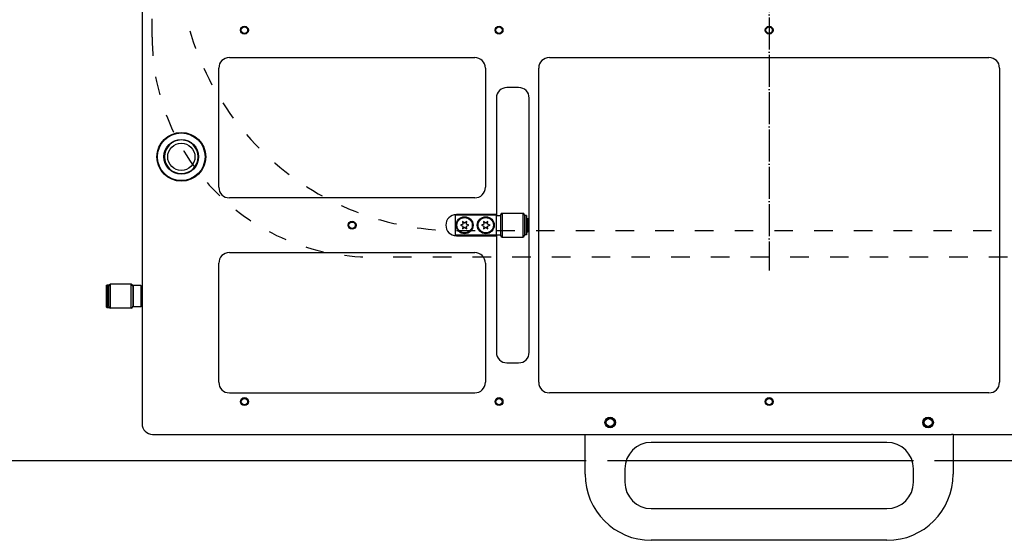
# Model space of a CAD drawing. Extents: x -1809 to 6113, y -4129 to 1471.
# Tile 34 of 197: x -283 to 89, y -2162 to -1965. Entities that reach past the tile are written whole.
import ezdxf

# ---------------------------------------------------------------- set-up
doc = ezdxf.new("R2010")
doc.units = 0
doc.linetypes.add('DASHED', pattern=[15, 7, -8])
doc.linetypes.add('DOT_CENTER', pattern=[14, 12, -1, 0, -1])
doc.layers.get('0').update_dxf_attribs({"linetype": 'CONTINUOUS'})
doc.layers.add('1', color=7, linetype='CONTINUOUS')

# ---------------------------------------------------------------- blocks, each defined once
blk = doc.blocks.new('HEADPLATE_TSK', base_point=(-401.37, -2807.76))
at = {"layer": '1', "color": 1, "linetype": 'DOT_CENTER'}
blk.add_line((0, -1583.75), (0, -2060), dxfattribs=at)
at = {"layer": '1', "color": 7, "linetype": 'DASHED'}
for p, q in [((-233, -1971.88), (-233, -1831.88)), ((-118, -2044.88), (118, -2044.88)), ((150, -2054.88), (-150, -2054.88)), ((-54.04, -2131.88), (-69.5, -2131.88)), ((69.5, -2131.88), (54.04, -2131.88))]:
    blk.add_line(p, q, dxfattribs=at)
at = {"layer": '1', "color": 7, "linetype": 'CONTINUOUS'}
for p, q in [((-69.5, -2131.88), (-360, -2131.88)), ((47.55, -2131.88), (-54.04, -2131.88)), ((54.04, -2131.88), (47.55, -2131.88)), ((370, -2131.88), (69.5, -2131.88))]:
    blk.add_line(p, q, dxfattribs=at)
at = {"layer": '1', "color": 7, "linetype": 'DASHED'}
for centre, radius in [((-118, -1939.88), 105), ((-150, -1971.88), 83)]:
    blk.add_arc(centre, radius, 180, -90, dxfattribs=at)
blk = doc.blocks.new('DUT_BOARD__716', base_point=(207.82, -1537.57))
at = {"color": 1, "linetype": 'CONTINUOUS'}
for p, q in [((-203.82, -1979.53), (-111.14, -1979.53)), ((-83, -1979.53), (83, -1979.53)), ((-207.82, -2028.53), (-207.82, -1983.53)), ((-107.14, -1983.53), (-107.14, -2028.53)), ((-87, -2102.19), (-87, -1983.53)), ((87, -1983.53), (87, -2102.19)), ((-111.14, -2032.53), (-203.82, -2032.53)), ((-203.82, -2053.19), (-111.14, -2053.19)), ((-207.82, -2102.19), (-207.82, -2057.19)), ((-107.14, -2057.19), (-107.14, -2102.19)), ((-203.82, -2106.19), (-111.14, -2106.19)), ((83, -2106.19), (-83, -2106.19))]:
    blk.add_line(p, q, dxfattribs=at)
for centre, start, end in [((-203.82, -1983.53), 90, 180), ((-111.14, -1983.53), 0, 90), ((-83, -1983.53), 90, 180), ((83, -1983.53), 0, 90), ((-203.82, -2028.53), 180, -90), ((-111.14, -2028.53), -90, 0), ((-203.82, -2057.19), 90, 180), ((-111.14, -2057.19), 0, 90), ((-203.82, -2102.19), 180, -90), ((-111.14, -2102.19), -90, 0), ((-83, -2102.19), 180, -90), ((83, -2102.19), -90, 0)]:
    blk.add_arc(centre, 4, start, end, dxfattribs=at)
blk = doc.blocks.new('0515-2043_M4X8_2__717', base_point=(-58, -2115.38))
at = {"color": 1, "linetype": 'CONTINUOUS'}
for radius in [2, 1.5]:
    blk.add_circle((-60, -2117.38), radius, dxfattribs=at)
blk = doc.blocks.new('0515-2043_M4X8_3__720', base_point=(62, -2115.38))
at = {"color": 1, "linetype": 'CONTINUOUS'}
for radius in [2, 1.5]:
    blk.add_circle((60, -2117.38), radius, dxfattribs=at)
blk = doc.blocks.new('24991-0S112_2__721', base_point=(69.5, -2121.88))
at = {"color": 1, "linetype": 'CONTINUOUS'}
for p, q in [((-69.5, -2136.88), (-69.5, -2121.88)), ((-69.5, -2121.88), (-68.9, -2121.88)), ((69.5, -2121.88), (68.9, -2121.88)), ((69.5, -2121.88), (69.5, -2136.88)), ((44.5, -2124.88), (-44.5, -2124.88)), ((-54.5, -2134.88), (-54.5, -2139.88)), ((54.5, -2139.88), (54.5, -2134.88)), ((-44.5, -2149.88), (44.5, -2149.88)), ((44.5, -2161.88), (-44.5, -2161.88))]:
    blk.add_line(p, q, dxfattribs=at)
for centre, radius, start, end in [((-44.5, -2134.88), 10, 90, 180), ((44.5, -2134.88), 10, 0, 90), ((-44.5, -2136.88), 25, 180, -90), ((44.5, -2136.88), 25, -90, 0), ((-44.5, -2139.88), 10, 180, -90), ((44.5, -2139.88), 10, -90, 0)]:
    blk.add_arc(centre, radius, start, end, dxfattribs=at)
blk = doc.blocks.new('STIFF_HANDLES__723', base_point=(69.5, -1481.88))
for name, p in [('0515-2043_M4X8_2__717', (-58, -2115.38)), ('0515-2043_M4X8_3__720', (62, -2115.38)), ('24991-0S112_2__721', (69.5, -2121.88))]:
    blk.add_blockref(name, p)
blk = doc.blocks.new('6960-0041-0__725', base_point=(-215.62, -2010.68))
at = {"color": 1, "linetype": 'CONTINUOUS'}
blk.add_circle((-221.97, -2017.03), 5.15, dxfattribs=at)
for start, end in [(90, -90), (-90, 90)]:
    blk.add_arc((-221.97, -2017.03), 6.35, start, end, dxfattribs=at)
blk = doc.blocks.new('HOLEPLUGS__732', base_point=(228.32, -1546.72))
blk.add_blockref('6960-0041-0__725', (-215.62, -2010.68))
blk = doc.blocks.new('0515-2034_M3X12_5__750', base_point=(-104.1, -2039.96))
at = {"color": 1, "linetype": 'CONTINUOUS'}
for p, q in [((-107.69, -2042.46), (-108.6, -2042.86)), ((-108.6, -2042.86), (-107.69, -2043.26)), ((-107, -2042.06), (-107.8, -2041.47)), ((-107.8, -2041.47), (-107.69, -2042.46)), ((-107.69, -2043.26), (-107.8, -2044.24)), ((-107.8, -2044.24), (-107, -2043.66)), ((-106.2, -2041.47), (-107, -2042.06)), ((-107, -2043.66), (-106.2, -2044.24)), ((-106.31, -2042.46), (-106.2, -2041.47)), ((-105.4, -2042.86), (-106.31, -2042.46)), ((-106.31, -2043.26), (-105.4, -2042.86)), ((-106.2, -2044.24), (-106.31, -2043.26))]:
    blk.add_line(p, q, dxfattribs=at)
blk.add_circle((-107, -2042.86), 2.9, dxfattribs=at)
blk = doc.blocks.new('0515-2034_M3X12_4__751', base_point=(-112.1, -2039.96))
at = {"color": 1, "linetype": 'CONTINUOUS'}
for p, q in [((-115.69, -2042.46), (-116.6, -2042.86)), ((-116.6, -2042.86), (-115.69, -2043.26)), ((-115, -2042.06), (-115.8, -2041.47)), ((-115.8, -2041.47), (-115.69, -2042.46)), ((-115.69, -2043.26), (-115.8, -2044.24)), ((-115.8, -2044.24), (-115, -2043.66)), ((-114.2, -2041.47), (-115, -2042.06)), ((-115, -2043.66), (-114.2, -2044.24)), ((-114.31, -2042.46), (-114.2, -2041.47)), ((-113.4, -2042.86), (-114.31, -2042.46)), ((-114.31, -2043.26), (-113.4, -2042.86)), ((-114.2, -2044.24), (-114.31, -2043.26))]:
    blk.add_line(p, q, dxfattribs=at)
blk.add_circle((-115, -2042.86), 2.9, dxfattribs=at)
blk = doc.blocks.new('SCREWSET_STIFFENER__753', base_point=(117.9, -1598))
for name, p in [('0515-2034_M3X12_4__751', (-112.1, -2039.96)), ('0515-2034_M3X12_5__750', (-104.1, -2039.96))]:
    blk.add_blockref(name, p)
blk = doc.blocks.new('BEARING_HK0509__807', base_point=(-92.4, -2038.36))
at = {"color": 1, "linetype": 'CONTINUOUS'}
for p, q in [((-101.4, -2038.96), (-101.4, -2039.16)), ((-101.4, -2039.16), (-101.4, -2040.36)), ((-101.4, -2040.36), (-101.4, -2045.36)), ((-100.8, -2038.36), (-93, -2038.36)), ((-100.8, -2038.36), (-100.8, -2047.36)), ((-93, -2038.36), (-93, -2047.36)), ((-92.4, -2038.96), (-92.4, -2046.76)), ((-101.4, -2045.36), (-101.4, -2046.56)), ((-101.4, -2046.56), (-101.4, -2046.76)), ((-100.8, -2047.36), (-93, -2047.36))]:
    blk.add_line(p, q, dxfattribs=at)
for centre, start, end in [((-100.8, -2038.96), 90, 180), ((-93, -2038.96), 0, 90), ((-100.8, -2046.76), 180, -90), ((-93, -2046.76), -90, 0)]:
    blk.add_arc(centre, 0.6, start, end, dxfattribs=at)
blk = doc.blocks.new('WASHER1__808', base_point=(-91.6, -2039.21))
at = {"color": 1, "linetype": 'CONTINUOUS'}
for p, q in [((-92.2, -2039.21), (-92.2, -2040.36)), ((-91.6, -2039.21), (-92.2, -2039.21)), ((-92.2, -2040.36), (-92.2, -2041.26)), ((-91.6, -2039.21), (-91.6, -2046.51)), ((-92.2, -2041.26), (-92.2, -2042.86)), ((-92.2, -2042.86), (-92.2, -2044.46)), ((-92.2, -2044.46), (-92.2, -2045.36)), ((-92.2, -2045.36), (-92.2, -2046.51)), ((-91.6, -2046.51), (-92.2, -2046.51))]:
    blk.add_line(p, q, dxfattribs=at)
blk = doc.blocks.new('23796-0S111__809', base_point=(-90.9, -2039.06))
at = {"color": 1, "linetype": 'CONTINUOUS'}
for p, q in [((-118.5, -2039.06), (-118.5, -2046.66)), ((-103, -2039.06), (-118.5, -2039.06)), ((-103, -2039.16), (-103, -2039.06)), ((-103, -2039.16), (-101.4, -2039.16)), ((-103, -2046.56), (-103, -2039.16)), ((-101.4, -2039.16), (-101.4, -2040.36)), ((-101.4, -2040.36), (-101.4, -2045.36)), ((-92.4, -2040.36), (-92.2, -2040.36)), ((-92.2, -2040.36), (-92.2, -2041.26)), ((-91.5, -2040.36), (-91.5, -2041.26)), ((-91.5, -2040.36), (-91.1, -2040.36)), ((-91.1, -2040.36), (-91.1, -2042.86)), ((-90.9, -2040.56), (-91.1, -2040.36)), ((-90.9, -2045.16), (-90.9, -2040.56)), ((-92.2, -2041.26), (-92.2, -2042.86)), ((-92.2, -2042.86), (-92.2, -2044.46)), ((-92.2, -2044.46), (-92.2, -2045.36)), ((-91.5, -2041.26), (-91.6, -2041.26)), ((-91.5, -2044.46), (-91.6, -2044.46)), ((-91.5, -2041.26), (-91.5, -2042.86)), ((-91.5, -2042.86), (-91.5, -2044.46)), ((-91.5, -2044.46), (-91.5, -2045.36)), ((-91.1, -2042.86), (-91.1, -2045.36)), ((-103, -2046.66), (-118.5, -2046.66)), ((-103, -2046.56), (-101.4, -2046.56)), ((-103, -2046.66), (-103, -2046.56)), ((-101.4, -2045.36), (-101.4, -2046.56)), ((-92.4, -2045.36), (-92.2, -2045.36)), ((-91.5, -2045.36), (-91.1, -2045.36)), ((-90.9, -2045.16), (-91.1, -2045.36))]:
    blk.add_line(p, q, dxfattribs=at)
for centre in [(-115, -2042.86), (-107, -2042.86)]:
    blk.add_circle(centre, 3.2, dxfattribs=at)
blk = doc.blocks.new('BEARING_ASSY2_3__810', base_point=(-90.9, -2038.36))
for name, p in [('23796-0S111__809', (-90.9, -2039.06)), ('BEARING_HK0509__807', (-92.4, -2038.36)), ('WASHER1__808', (-91.6, -2039.21))]:
    blk.add_blockref(name, p)
blk = doc.blocks.new('24791-0S111__819', base_point=(-237, -2065.69))
at = {"color": 1, "linetype": 'CONTINUOUS'}
for p, q in [((-240.3, -2065.89), (-240.1, -2065.69)), ((-240.3, -2065.89), (-240.3, -2069.69)), ((-240.1, -2065.69), (-240.1, -2069.69)), ((-237.2, -2065.69), (-240.1, -2065.69)), ((-237.2, -2065.69), (-237.2, -2069.69)), ((-237, -2065.89), (-237.2, -2065.69)), ((-237, -2065.89), (-237, -2069.69)), ((-240.3, -2069.69), (-240.3, -2073.49)), ((-240.1, -2069.69), (-240.1, -2073.69)), ((-237.2, -2069.69), (-237.2, -2073.69)), ((-237, -2069.69), (-237, -2073.49)), ((-240.3, -2073.49), (-240.1, -2073.69)), ((-237.2, -2073.69), (-240.1, -2073.69)), ((-237, -2073.49), (-237.2, -2073.69))]:
    blk.add_line(p, q, dxfattribs=at)
blk = doc.blocks.new('BEARING_HK0509__820', base_point=(-240.3, -2065.19))
at = {"color": 1, "linetype": 'CONTINUOUS'}
for p, q in [((-249.3, -2067.19), (-249.3, -2065.79)), ((-249.3, -2072.19), (-249.3, -2067.19)), ((-240.9, -2065.19), (-248.7, -2065.19)), ((-248.7, -2074.19), (-248.7, -2065.19)), ((-240.9, -2074.19), (-240.9, -2065.19)), ((-240.3, -2065.89), (-240.3, -2065.79)), ((-240.3, -2065.89), (-240.3, -2069.69)), ((-240.3, -2069.69), (-240.3, -2073.49)), ((-249.3, -2073.59), (-249.3, -2072.19)), ((-240.9, -2074.19), (-248.7, -2074.19)), ((-240.3, -2073.59), (-240.3, -2073.49))]:
    blk.add_line(p, q, dxfattribs=at)
for centre, start, end in [((-248.7, -2065.79), 90, 180), ((-240.9, -2065.79), 0, 90), ((-248.7, -2073.59), 180, -90), ((-240.9, -2073.59), -90, 0)]:
    blk.add_arc(centre, 0.6, start, end, dxfattribs=at)
blk = doc.blocks.new('E2812-23753-0__821', base_point=(-236.8, -2065.39))
at = {"color": 1, "linetype": 'CONTINUOUS'}
for p, q in [((-250.3, -2065.69), (-250, -2065.39)), ((-250.3, -2065.69), (-250.3, -2073.69)), ((-250, -2065.39), (-249.3, -2065.39)), ((-250, -2065.39), (-250, -2073.99)), ((-249.3, -2065.39), (-249.3, -2065.79)), ((-249.3, -2067.19), (-249.3, -2065.79)), ((-249.3, -2072.19), (-249.3, -2067.19)), ((-236.8, -2067.19), (-237, -2067.19)), ((-250.3, -2073.69), (-250, -2073.99)), ((-250, -2073.99), (-249.3, -2073.99)), ((-249.3, -2073.59), (-249.3, -2072.19)), ((-249.3, -2073.59), (-249.3, -2073.99)), ((-236.8, -2072.19), (-237, -2072.19))]:
    blk.add_line(p, q, dxfattribs=at)
blk = doc.blocks.new('BEARING_ASSY1_3__822', base_point=(-236.8, -2065.19))
for name, p in [('E2812-23753-0__821', (-236.8, -2065.39)), ('BEARING_HK0509__820', (-240.3, -2065.19)), ('24791-0S111__819', (-237, -2065.69))]:
    blk.add_blockref(name, p)
blk = doc.blocks.new('BEARINGS__823', base_point=(250.3, -1569.57))
for name, p in [('BEARING_ASSY2_3__810', (-90.9, -2038.36)), ('BEARING_ASSY1_3__822', (-236.8, -2065.19))]:
    blk.add_blockref(name, p)
blk = doc.blocks.new('SMALLPARTS__824', base_point=(250.3, -1481.88))
for name, p in [('STIFF_HANDLES__723', (69.5, -1481.88)), ('HOLEPLUGS__732', (228.32, -1546.72)), ('BEARINGS__823', (250.3, -1569.57)), ('SCREWSET_STIFFENER__753', (117.9, -1598))]:
    blk.add_blockref(name, p)
blk = doc.blocks.new('E7018-24101__825', base_point=(236.8, -1521.88))
at = {"color": 1, "linetype": 'CONTINUOUS'}
for p, q in [((-236.8, -1525.88), (-236.8, -2117.88)), ((-203.82, -1979.53), (-111.14, -1979.53)), ((-83, -1979.53), (83, -1979.53)), ((-207.82, -2028.53), (-207.82, -1983.53)), ((-107.14, -1983.53), (-107.14, -2028.53)), ((-87, -2102.19), (-87, -1983.53)), ((87, -1983.53), (87, -2102.19)), ((-94.6, -1990.86), (-99, -1990.86)), ((-103, -1994.86), (-103, -2038.86)), ((-90.6, -2090.86), (-90.6, -1994.86)), ((-111.14, -2032.53), (-203.82, -2032.53)), ((-103, -2038.86), (-118.1, -2038.86)), ((-103, -2038.86), (-103, -2039.06)), ((-103, -2039.16), (-103, -2039.06)), ((-103, -2046.56), (-103, -2039.16)), ((-118.1, -2046.86), (-103, -2046.86)), ((-103, -2046.66), (-103, -2046.56)), ((-103, -2046.66), (-103, -2046.86)), ((-103, -2046.86), (-103, -2090.86)), ((-203.82, -2053.19), (-111.14, -2053.19)), ((-207.82, -2102.19), (-207.82, -2057.19)), ((-107.14, -2057.19), (-107.14, -2102.19)), ((-99, -2094.86), (-94.6, -2094.86)), ((-203.82, -2106.19), (-111.14, -2106.19)), ((83, -2106.19), (-83, -2106.19)), ((-232.8, -2121.88), (-69.5, -2121.88)), ((-69.5, -2121.88), (-68.9, -2121.88)), ((-68.9, -2121.88), (68.9, -2121.88)), ((69.5, -2121.88), (68.9, -2121.88)), ((69.5, -2121.88), (232.8, -2121.88))]:
    blk.add_line(p, q, dxfattribs=at)
for centre, radius in [((-198.12, -1969.2), 1.5), ((-198.12, -1969.2), 1.2), ((-102, -1969.2), 1.5), ((-102, -1969.2), 1.2), ((0, -1969.2), 1.5), ((0, -1969.2), 1.2), ((-221.97, -2017.03), 9.2), ((-221.97, -2017.03), 9), ((-221.97, -2017.03), 6.55), ((-157.48, -2042.86), 1.5), ((-157.48, -2042.86), 1.2), ((-198.12, -2109.49), 1.5), ((-102, -2109.49), 1.5), ((0, -2109.49), 1.5), ((-198.12, -2109.49), 1.2), ((-102, -2109.49), 1.2), ((0, -2109.49), 1.2), ((-60, -2117.38), 2), ((60, -2117.38), 2), ((-60, -2117.38), 1.6), ((60, -2117.38), 1.6)]:
    blk.add_circle(centre, radius, dxfattribs=at)
for centre, radius, start, end in [((-203.82, -1983.53), 4, 90, 180), ((-111.14, -1983.53), 4, 0, 90), ((-83, -1983.53), 4, 90, 180), ((83, -1983.53), 4, 0, 90), ((-99, -1994.86), 4, 90, 180), ((-94.6, -1994.86), 4, 0, 90), ((-221.97, -2017.03), 6.35, 90, -90), ((-221.97, -2017.03), 6.35, -90, 90), ((-203.82, -2028.53), 4, 180, -90), ((-111.14, -2028.53), 4, -90, 0), ((-118.1, -2042.86), 4, 90, -90), ((-203.82, -2057.19), 4, 90, 180), ((-111.14, -2057.19), 4, 0, 90), ((-99, -2090.86), 4, 180, -90), ((-94.6, -2090.86), 4, -90, 0), ((-203.82, -2102.19), 4, 180, -90), ((-111.14, -2102.19), 4, -90, 0), ((-83, -2102.19), 4, 180, -90), ((83, -2102.19), 4, -90, 0), ((-232.8, -2117.88), 4, 180, -90)]:
    blk.add_arc(centre, radius, start, end, dxfattribs=at)
blk = doc.blocks.new('E7018-64101__826', base_point=(250.3, -1481.88))
for name, p in [('SMALLPARTS__824', (250.3, -1481.88)), ('E7018-24101__825', (236.8, -1521.88))]:
    blk.add_blockref(name, p)
blk = doc.blocks.new('STIFF_ASSY_DUTBD__827', base_point=(250.3, -1481.88))
for name, p in [('E7018-64101__826', (250.3, -1481.88)), ('DUT_BOARD__716', (207.82, -1537.57))]:
    blk.add_blockref(name, p)
blk = doc.blocks.new('A1__828', base_point=(250.3, -1481.88))
blk.add_blockref('STIFF_ASSY_DUTBD__827', (250.3, -1481.88))
blk = doc.blocks.new('FRONT1__829', base_point=(250.3, -1481.88))
blk.add_blockref('A1__828', (250.3, -1481.88))
blk = doc.blocks.new('L1__830', base_point=(250.3, -1481.88))
blk.add_blockref('FRONT1__829', (250.3, -1481.88))

msp = doc.modelspace()

# ---------------------------------------------------------------- block references
msp.add_blockref('L1__830', (250.3, -1481.88))
at = {"layer": '1'}
msp.add_blockref('HEADPLATE_TSK', (-401.37, -2807.76), dxfattribs=at)

doc.saveas('drawing.dxf')
